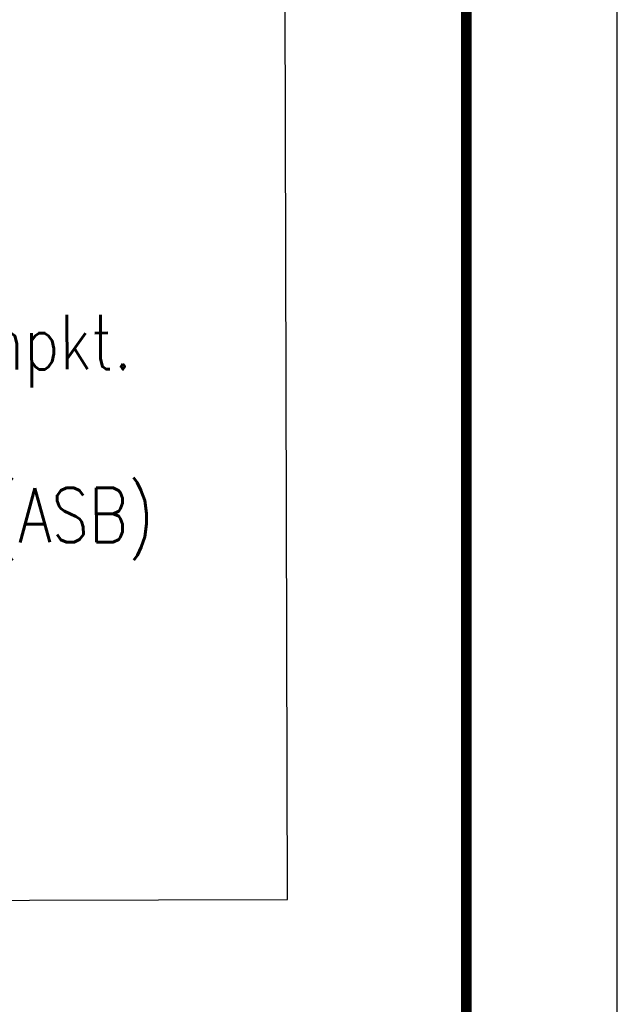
# Model space of a CAD drawing. Extents: x 0 to 1135, y 0 to 420.
# Tile 59 of 84: x 1115 to 1135, y 114 to 146. Entities that reach past the tile are written whole.
import ezdxf

# ---------------------------------------------------------------- set-up
doc = ezdxf.new("R2010")
doc.units = 0
doc.header["$LTSCALE"] = 2
doc.header["$MEASUREMENT"] = 0
doc.linetypes.add('AUSGEZOGEN', pattern=[0])
for name, color, linetype in [('FBRTOP', 8, 'AUSGEZOGEN'), ('LEGENDE', 7, 'AUSGEZOGEN'), ('RAHMEN', 250, 'AUSGEZOGEN')]:
    doc.layers.add(name, color=color, linetype=linetype)
doc.styles.add('ROMANS', font='romans.shx', dxfattribs={"width": 0.8})

msp = doc.modelspace()

# ---------------------------------------------------------------- linework, layer by layer
at = {"layer": 'FBRTOP', "const_width": 0.5}
for points in [[(88.009, 187.528, 0), (104.839, 188.975, 0), (166.439, 194.269, -0.000002), (228.71, 199.62, 0.000002), (290.98, 204.971, 0.000001), (321.649, 207.607, 0.000001), (340.796, 209.253, 0.000002), (353.251, 210.323, -0.000001), (365.705, 211.394, -0.000007)], [(87.666, 191.514, 0), (104.497, 192.96, 0), (166.097, 198.254, -0.000002), (228.367, 203.605, 0.000002), (290.638, 208.957, 0.000001), (321.307, 211.592, 0.000001), (340.454, 213.238, 0.000002), (352.908, 214.308, -0.000001), (365.363, 215.379, -0.000007)], [(377.816, 216.449, 0.000001), (390.27, 217.519, 0.000044)], [(378.159, 212.464, 0.000001), (390.613, 213.534, 0.000044)]]:
    msp.add_lwpolyline(points, format="xyb", dxfattribs=at)
at = {"layer": 'LEGENDE'}
msp.add_lwpolyline([(1030.061, 117.083), (1124.072, 117.324), (1123.635, 287.473), (1029.624, 287.231)], close=True, dxfattribs=at)
at = {"layer": 'RAHMEN'}
msp.add_line((1135, 0), (1135, 420), dxfattribs=at)
at = {"layer": 'RAHMEN', "const_width": 0.35}
msp.add_lwpolyline([(25, 5), (1130, 5), (1130, 415), (25, 415), (25, 5)], dxfattribs=at)

# ---------------------------------------------------------------- texts
at = {"layer": 'LEGENDE', "style": 'ROMANS', "width": 0.8}
for s, p in [('Fb.-Tiefpkt./-Hochpkt.', (1096.162, 134.829)), ('Bauwerksnummer (ASB)', (1096.331, 129.101))]:
    msp.add_text(s, height=1.8, rotation=0.1472, dxfattribs=at).set_placement(p)

doc.saveas('drawing.dxf')
